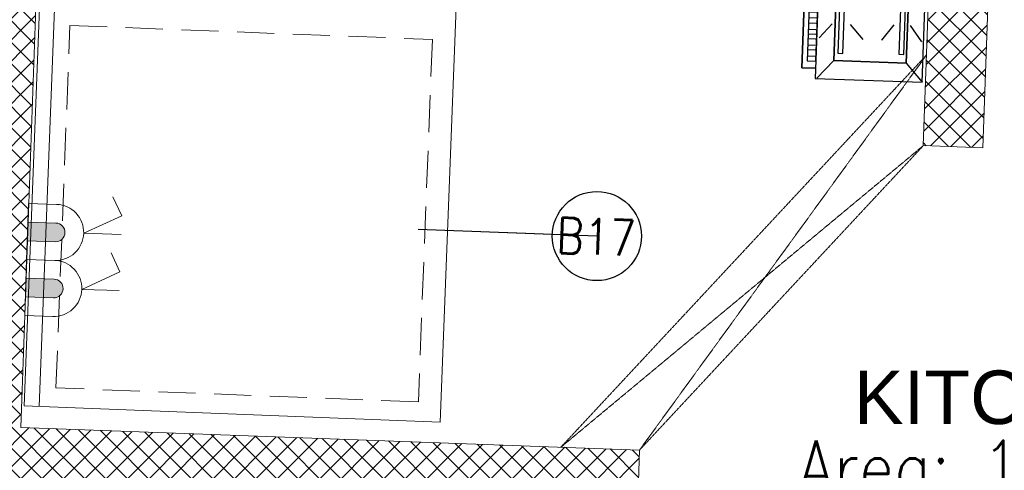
# Model space of a CAD drawing. Header units: millimetres. Extents: x 256680 to 410391, y -77299 to -22623.
# Tile 164 of 202: x 365211 to 366867, y -27421 to -26663. Entities that reach past the tile are written whole.
import ezdxf

# ---------------------------------------------------------------- set-up
doc = ezdxf.new("R2010")
doc.units = ezdxf.units.MM
doc.header["$LTSCALE"] = 2.5
doc.linetypes.add('( Hidden )', pattern=[0.375, 0.25, -0.125])
for name, color, linetype, lineweight in [('A-WALL', 7, 'Continuous', 30), ('CKD Equipments', 252, 'Continuous', 0), ('CKD-Electrical Point', 7, 'Continuous', 25), ('ELEC', 1, 'Continuous', 5), ('ELEVATION 1', 143, 'Continuous', 18), ('ELEVATION 4', 157, 'Continuous', 9), ('EQPT', 3, 'Continuous', 9), ('HATCH LIGHT', 250, 'Continuous', 0), ('ROOM TEXT', 7, 'Continuous', 5), ('TEXT', 40, 'Continuous', 0), ('WALL', 132, 'Continuous', 25)]:
    doc.layers.add(name, color=color, linetype=linetype, lineweight=lineweight)
doc.styles.add('MTEXT', font='romans.shx', dxfattribs={"width": 0.85})
doc.styles.add('RG_3F_TITLE BLOCK_A1$0$A1 TBLOCK LBV$0$Style-arial', font='arial.ttf')
doc.styles.get("Standard").update_dxf_attribs({"font": 'GOTHIC.TTF'})
doc.dimstyles.new('AJKD_30', dxfattribs={"dimscale": 30, "dimtxt": 2, "dimasz": 1, "dimexe": 0.8, "dimexo": 0.8, "dimgap": 0.5, "dimtad": 1, "dimdec": 0, "dimzin": 0, "dimdsep": 46, "dimtxsty": 'Standard', "dimblk": 'ARCHTICK', "dimcen": 0.125, "dimclrd": 251, "dimclre": 251, "dimclrt": 42, "dimadec": 0, "dimazin": 0, "dimtfac": 1, "dimtdec": 0, "dimtix": 1, "dimtmove": 0, "dimatfit": 3, "dimfxl": 1, "dimtolj": 1, "dimtzin": 0, "dimarcsym": 1})

# ---------------------------------------------------------------- blocks, each defined once
blk = doc.blocks.new('G$CD5B1A49A')
at = {"color": 3}
for points in [[(490, 186.8), (490, 210), (17, 210), (17, 186.8)], [(17, 186.8), (17, 210), (490, 210), (490, 186.8)], [(37, 186.6), (37.1, 201), (37.1, 201)], [(47.4, 188.9), (47.5, 200.9), (47.5, 200.9)], [(55.4, 188.9), (55.5, 200.9), (55.5, 200.9)], [(65.8, 188.8), (65.9, 200.8), (65.9, 200.8)], [(73.8, 188.7), (73.9, 200.7), (73.9, 200.7)], [(81.8, 188.6), (81.9, 200.6), (81.9, 200.6)], [(92.2, 188.6), (92.3, 200.6), (92.3, 200.6)], [(101, 188.5), (101.1, 200.5), (101.1, 200.5)], [(110.6, 188.4), (110.7, 200.4), (110.7, 200.4)], [(119.4, 188.3), (119.5, 200.3), (119.5, 200.3)], [(127.4, 188.3), (127.5, 200.3), (127.5, 200.3)], [(137.8, 188.2), (137.9, 202.6), (137.9, 202.6)], [(145.8, 188.1), (145.9, 202.5), (145.9, 202.5)], [(153.8, 188), (153.9, 202.4), (153.9, 202.4)], [(164.2, 188), (164.3, 202.4), (164.3, 202.4)], [(172.2, 187.9), (172.3, 202.3), (172.3, 202.3)], [(182.6, 187.8), (182.7, 202.2), (182.7, 202.2)], [(190.6, 187.7), (190.7, 202.1), (190.7, 202.1)], [(198.6, 187.7), (198.7, 202.1), (198.7, 202.1)], [(209, 187.6), (209.1, 202), (209.1, 202)], [(217, 187.5), (217.1, 201.9), (217.1, 201.9)], [(227.4, 187.4), (225.9, 201.8), (225.9, 201.8)], [(235.4, 187.3), (235.5, 201.7), (235.5, 201.7)], [(244.2, 187.3), (244.3, 201.7), (244.3, 201.7)], [(254.6, 187.2), (254.7, 201.6), (254.7, 201.6)], [(262.6, 187.1), (262.7, 201.5), (262.7, 201.5)], [(270.6, 187.1), (270.7, 201.5), (270.7, 201.5)], [(281, 187), (281.1, 201.4), (281.1, 201.4)], [(289, 186.9), (289.1, 201.3), (289.1, 201.3)], [(299.4, 186.8), (299.5, 201.2), (299.5, 201.2)], [(307.4, 186.7), (307.5, 201.1), (307.5, 201.1)], [(315.4, 186.7), (315.5, 201.1), (315.5, 201.1)], [(325.8, 186.6), (325.9, 201), (325.9, 201)], [(333.8, 186.5), (333.9, 200.9), (333.9, 200.9)], [(342.6, 186.4), (342.7, 200.8), (342.7, 200.8)], [(352.2, 188), (352.3, 200.8), (352.3, 200.8)], [(361, 187.9), (361.1, 200.7), (361.1, 200.7)], [(370.6, 187.8), (370.7, 200.6), (370.7, 200.6)], [(379.4, 187.7), (379.5, 200.5), (379.5, 200.5)], [(387.4, 187.7), (387.5, 200.5), (387.5, 200.5)], [(397.8, 187.6), (397.9, 200.4), (397.9, 200.4)], [(405.8, 187.5), (405.9, 200.3), (405.9, 200.3)], [(416.2, 187.4), (413.9, 200.2), (413.9, 200.2)], [(424.2, 187.4), (424.3, 200.2), (424.3, 200.2)], [(432.2, 187.3), (432.3, 200.1), (432.3, 200.1)], [(442.6, 187.2), (442.7, 201.6), (442.7, 201.6)], [(450.6, 187.1), (450.7, 201.5), (450.7, 201.5)], [(459.4, 187.1), (459.5, 201.5), (459.5, 201.5)], [(469, 187), (469.1, 201.4), (469.1, 201.4)], [(31.3, 156.5), (0.6, 184.4), (0.6, 184.4)], [(92.5, 161.7), (68.6, 182.6), (68.6, 182.6)], [(123.7, 161.6), (123.8, 192.8), (123.8, 192.8)], [(152.5, 161.5), (179, 183.8), (179, 183.8)], [(350.9, 163.3), (326.2, 183.3), (326.2, 183.3)], [(381.3, 163.2), (381.4, 193.6), (381.4, 193.6)], [(410.1, 163.1), (436.6, 183), (436.6, 183)], [(467.7, 156.5), (498.2, 186.8), (498.2, 186.8)], [(498, 131.6), (508.4, 131.6), (508.4, 142), (498, 142)], [(92.4, 131.3), (68.3, 109), (68.3, 109)], [(123.6, 131.2), (123.5, 100), (123.5, 100)], [(154, 131.1), (178.7, 110.2), (178.7, 110.2)], [(353.2, 132.1), (325.9, 109.7), (325.9, 109.7)], [(381.2, 132), (381.1, 101.6), (381.1, 101.6)], [(412.4, 131.9), (436.3, 111.8), (436.3, 111.8)], [(123.4, 57.6), (123.5, 88), (123.5, 88)], [(381, 58.4), (381.1, 89.6), (381.1, 89.6)], [(94.6, 57.7), (68.2, 77.8), (68.2, 77.8)], [(153.8, 57.5), (178.6, 77.4), (178.6, 77.4)], [(353, 56.9), (325.8, 79.3), (325.8, 79.3)], [(412.2, 58.3), (436.2, 79), (436.2, 79)], [(31.3, 34.7), (0, 6.8), (0, 6.8)], [(467.7, 34.7), (497.6, 6.8), (497.6, 6.8)], [(94.5, 30.5), (68, 10.6), (68, 10.6)], [(123.3, 30.4), (123.2, 0), (123.2, 0)], [(153.7, 30.3), (178.4, 10.2), (178.4, 10.2)], [(352.9, 32.1), (325.6, 11.3), (325.6, 11.3)], [(380.9, 32), (380.8, 0.8), (380.8, 0.8)], [(412.1, 31.9), (436, 11), (436, 11)]]:
    blk.add_lwpolyline(points, dxfattribs=at)
for points in [[(475.5, 201.3), (29, 201.3), (29, 186.8), (475.5, 186.7)], [(498.2, 186.8), (0, 186.8), (0, 6.8), (498.2, 6.8)], [(467.7, 156.5), (467.7, 34.7), (31.3, 34.7), (31.3, 156.5)], [(31.3, 34.7), (467.7, 34.7), (467.7, 156.5), (31.3, 156.5)], [(457.3, 150.1), (43.7, 150.1), (43.6, 141.9), (457.3, 141.9)], [(43.6, 141.9), (457.3, 141.9), (457.3, 150.1), (43.6, 150.1)], [(456.9, 47.7), (45.7, 47.7), (45.7, 39.4), (456.9, 39.4)], [(45.7, 39.4), (456.9, 39.4), (456.9, 47.7), (45.7, 47.7)]]:
    blk.add_lwpolyline(points, close=True, dxfattribs=at)
blk = doc.blocks.new('_ArchTick')
at = {"color": 0, "linetype": 'ByBlock', "const_width": 0.15}
blk.add_lwpolyline([(-0.5, -0.5), (0.5, 0.5)], dxfattribs=at)
blk = doc.blocks.new('EQWRTYTREWERYTU')
at = {"layer": 'ELEC', "lineweight": 0}
blk.add_hatch(color=3, dxfattribs=at).paths.add_polyline_path([(5560326.378, 630073.103), (5560326.378, 630071.864), (5560328.236, 630071.864, 0.414214), (5560328.855, 630072.483, 0.414214), (5560328.236, 630073.103)])
at = {"layer": 'ELEC', "color": 3, "lineweight": 0}
for p, q in [((5560330.093, 630072.483), (5560332.57, 630072.483)), ((5560330.093, 630072.483), (5560332.57, 630071.245)), ((5560332.57, 630071.245), (5560331.951, 630070.007))]:
    blk.add_line(p, q, dxfattribs=at)
blk.add_lwpolyline([(5560326.378, 630070.626), (5560326.378, 630074.341), (5560328.236, 630074.341, -0.414214), (5560330.093, 630072.483), (5560330.093, 630072.483, -0.414214), (5560328.236, 630070.626), (5560326.378, 630070.626)], format="xyb", dxfattribs=at)
blk.add_lwpolyline([(5560326.378, 630071.864), (5560326.378, 630073.103), (5560328.236, 630073.103, -0.414214), (5560328.855, 630072.483, -0.414214), (5560328.236, 630071.864)], format="xyb", close=True, dxfattribs=at)

msp = doc.modelspace()

# ---------------------------------------------------------------- hatches: boundary and pattern name
at = {"layer": 'HATCH LIGHT', "true_color": 0x636466}
h = msp.add_hatch(dxfattribs=at)
h.set_pattern_fill('ANSI32', color=251, scale=6)
h.set_pattern_definition([(45, (300231.21, -46725.026), (-40.411153, 40.411153), []), (45, (300258.15, -46725.026), (-40.411153, 40.411153), [])])
h.paths.add_polyline_path([(377374.1, -32590), (377180.1, -32638.8), (377361.6, -33359.7), (364809, -33359.6, -0.000263), (364794.5, -33559.6), (377618.3, -33559.7)])
h.paths.add_polyline_path([(365222.9, -25157.1), (365022.9, -25157.1, -0.011972), (364541.6, -34256), (364742.2, -34256, 0.01196)])
h.paths.add_polyline_path([(365206.6, -25697.6), (374885.5, -26046.6, 0.003501), (375379.6, -26800.6), (375547.2, -26691.5), (374997.1, -25850.5), (365212.8, -25497.7, -0.000262)])
h = msp.add_hatch(dxfattribs=at)
h.set_pattern_fill('ANSI37', color=251, scale=8)
h.set_pattern_definition([(45, (300231.21, -46725.026), (-17.960512, 17.960512), []), (135, (300231.21, -46725.026), (-17.960512, -17.960512), [])])
edge = h.paths.add_edge_path()
edge.add_line((368000.1, -25798.3), (365206.6, -25697.6))
edge.add_arc((174809.2, -19659.4), 190493.1, 356.573537, 358.183559, ccw=False)
edge.add_line((364961.8, -31044.7), (367811, -31044.7))
edge.add_line((367811, -31044.7), (367937.5, -27535.7))
edge.add_line((367937.5, -27535.7), (367837.5, -27532.1))
edge.add_line((367837.5, -27532.1), (367808.3, -28343.5))
edge.add_line((367808.3, -28343.5), (367808.3, -28343.5))
edge.add_line((367808.3, -28343.5), (367743.4, -30142.4))
edge.add_line((367743.4, -30142.4), (367714.5, -30944.7))
edge.add_line((367714.5, -30944.7), (365082.8, -30944.7))
edge.add_line((365082.8, -30944.7), (365208.8, -27449.3))
edge.add_line((365208.8, -27449.3), (366208.2, -27485.3))
edge.add_line((366208.2, -27485.3), (366249.6, -27486.8))
edge.add_line((366249.6, -27486.8), (366253.2, -27386.9))
edge.add_line((366253.2, -27386.9), (365212.4, -27349.3))
edge.add_line((365212.4, -27349.3), (365268.3, -25799.9))
edge.add_line((365268.3, -25799.9), (366767.4, -25853.9))
edge.add_line((366767.4, -25853.9), (366756.6, -26153.7))
edge.add_line((366756.6, -26153.7), (366733.1, -26801.7))
edge.add_line((366733.1, -26801.7), (366730.5, -26874.9))
edge.add_line((366730.5, -26874.9), (366830.4, -26878.5))
edge.add_line((366830.4, -26878.5), (366867.2, -25857.5))
edge.add_line((366867.2, -25857.5), (367896.6, -25894.7))
edge.add_line((367896.6, -25894.7), (367870, -26632.7))
edge.add_line((367870, -26632.7), (367969.9, -26636.3))
edge.add_line((367969.9, -26636.3), (368000.1, -25798.3))

# ---------------------------------------------------------------- linework, layer by layer
at = {"layer": 'CKD Equipments'}
msp.add_lwpolyline([(365276.1, -25813.9), (365218.2, -27312.8), (365917.7, -27339.8), (365975.6, -25840.9), (365276.1, -25813.9), (365301.1, -25814.9), (365243.2, -27313.8)], dxfattribs=at)
at = {"layer": 'ELEVATION 1'}
for p, q in [((365212.4, -27349.3), (365268.3, -25799.9)), ((366767.4, -25853.9), (366730.5, -26874.9)), ((366866.2, -25887.2), (366830.4, -26878.5)), ((366830.4, -26878.5), (366730.5, -26874.9)), ((365212.4, -27349.3), (366253.2, -27386.9)), ((366249.6, -27486.8), (366253.2, -27386.9))]:
    msp.add_line(p, q, dxfattribs=at)
at = {"layer": 'EQPT', "linetype": '( Hidden )', "lineweight": 15, "ltscale": 100, "elevation": 7.4}
msp.add_lwpolyline([(365904.7, -26696.3), (365881.2, -27305.9), (365271.6, -27282.4), (365295.2, -26672.8), (365904.7, -26696.3)], dxfattribs=at)
at = {"layer": 'HATCH LIGHT', "linetype": '( Hidden )'}
for p, q in [((366736, -26722.3), (366120.9, -27382.1)), ((366736, -26722.3), (366253.2, -27386.9)), ((366120.9, -27382.1), (366730.5, -26874.9)), ((366730.5, -26874.9), (366253.2, -27386.9))]:
    msp.add_line(p, q, dxfattribs=at)
at = {"layer": 'WALL'}
msp.add_arc((174809.2, -19659.4), 190493.1, 355.605384, 358.346214, dxfattribs=at)

# ---------------------------------------------------------------- block references
at = {"layer": 'A-WALL', "rotation": 87.92625837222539}
msp.add_blockref('G$CD5B1A49A', (366735.4, -26768.5), dxfattribs=at)
at = {"layer": 'CKD-Electrical Point', "color": 2, "lineweight": 50, "xscale": -25.4, "yscale": 25.4, "zscale": 25.4, "rotation": 178.0765514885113}
for p in [(-140250334.4, 20708154.1), (-140250337.6, 20708059.8)]:
    msp.add_blockref('EQWRTYTREWERYTU', p, dxfattribs=at)

# ---------------------------------------------------------------- texts
at = {"layer": 'ROOM TEXT', "insert": (366093.9, -27055, 0.2), "char_height": 60, "attachment_point": 7, "rotation": 357.9352, "style": 'MTEXT'}
msp.add_mtext_dynamic_manual_height_columns('\\A1;\\pxqc;B17', width=170.917, gutter_width=1.8, heights=[0], dxfattribs=at)
at = {"layer": 'ROOM TEXT', "insert": (367479.1, -27491, 0.2), "char_height": 90, "attachment_point": 9, "style": 'MTEXT'}
msp.add_mtext_dynamic_manual_height_columns('\\A1;\\pxqc;Area: 13.4sqm', width=1162.931, gutter_width=1.8, heights=[0], dxfattribs=at)
at = {"layer": 'TEXT', "insert": (367526.5, -27253.2), "char_height": 90, "width": 1274.194, "attachment_point": 3, "style": 'RG_3F_TITLE BLOCK_A1$0$A1 TBLOCK LBV$0$Style-arial'}
msp.add_mtext('\\pxqc;KITCHEN', dxfattribs=at)

# ---------------------------------------------------------------- leaders
at = {"layer": 'ELEVATION 4'}
msp.add_leader([(366181.5, -27027), (365880.8, -27016.1)], dimstyle='AJKD_30', override={"dimasz": 5, "dimgap": 0.5, "dimtad": 0, "dimldrblk": 'DotBlank', "dimfxl": 0.18, "dimfxlon": 1, "dimarcsym": 2}, dxfattribs=at)

doc.saveas('drawing.dxf')
